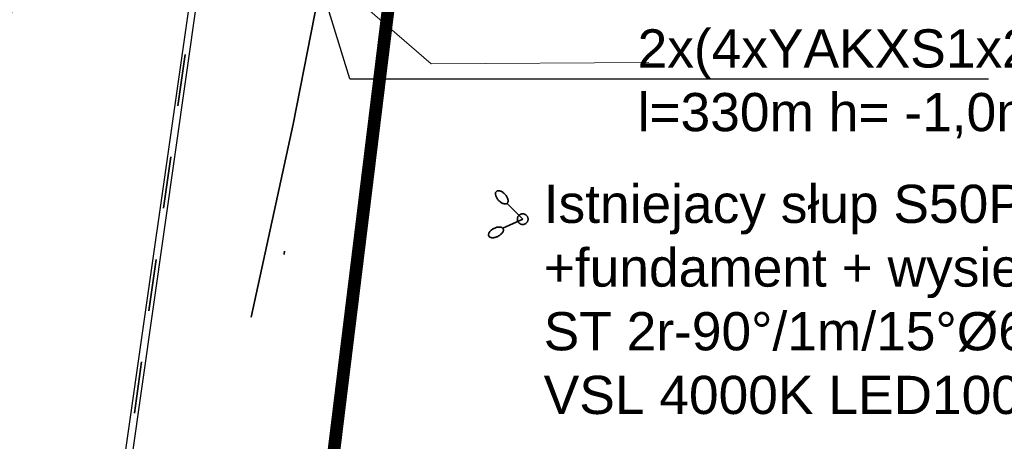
# Model space of a CAD drawing. Header units: millimetres. Extents: x 0 to 6566002, y 0 to 5716629.
# Tile 41 of 99: x 6564140 to 6564179, y 5715976 to 5715992. Entities that reach past the tile are written whole.
import ezdxf

# ---------------------------------------------------------------- set-up
doc = ezdxf.new("R2010")
doc.units = ezdxf.units.MM
for name, pattern in [('DASHED', [19.05, 12.7, -6.35]), ('DEMO2', [4.7625, 1.5875, -3.175]), ('JIS_02_1.0', [40.64, 20.32, -20.32])]:
    doc.linetypes.add(name, pattern=pattern)
for name, color, linetype, lineweight in [('E-LAMPA', 3, 'Continuous', 35), ('E-LINIA KABLOWA', 10, 'Continuous', 35), ('Opis', 7, 'Continuous', 0)]:
    doc.layers.add(name, color=color, linetype=linetype, lineweight=lineweight)
for name, color, linetype in [('E-OPIS', 10, 'Continuous'), ('E-PRZEPUST', 5, 'Continuous'), ('GRANICA', 10, 'DEMO2')]:
    doc.layers.add(name, color=color, linetype=linetype)
doc.styles.get("Standard").update_dxf_attribs({"font": 'arial.ttf'})

msp = doc.modelspace()

# ---------------------------------------------------------------- linework, layer by layer
at = {"color": 1, "linetype": 'JIS_02_1.0', "lineweight": 35, "ltscale": 0.1}
msp.add_line((6564139.23, 5715936.559), (6564147.654, 5715996.017), dxfattribs=at)
at = {"layer": 'E-LAMPA', "linetype": 'DASHED'}
for q in [(6564159.575, 5715985.032), (6564159.407, 5715984.056, 0)]:
    msp.add_line((6564160.189, 5715984.415), q, dxfattribs=at)
msp.add_circle((6564160.189, 5715984.415), 0.21, dxfattribs=at)
for centre, major_axis in [((6564159.369, 5715985.27), (0.214, -0.232)), ((6564159.138, 5715983.895, 0), (0.282, 0.142))]:
    msp.add_ellipse(centre, major_axis=major_axis, ratio=0.551311, dxfattribs=at)
at = {"layer": 'E-LINIA KABLOWA', "linetype": 'DASHED'}
for p, q in [((6564151.168, 5715988.142), (6564152.199, 5715993.377)), ((6564149.514, 5715980.565), (6564151.168, 5715988.142))]:
    msp.add_line(p, q, dxfattribs=at)
msp.add_arc((6564152.007, 5715982.915), 1.2, 168.3331, 174.8489, dxfattribs=at)
at = {"layer": 'E-OPIS'}
for q in [(6564151.451, 5715996.239), (6564178.498, 5715989.924)]:
    msp.add_line((6564153.398, 5715989.924), q, dxfattribs=at)
at = {"layer": 'E-PRZEPUST'}
for p, q in [((6564139.138, 5715937.256), (6564147.226, 5715993.742)), ((6564147.492, 5715993.783), (6564139.445, 5715937.234))]:
    msp.add_line(p, q, dxfattribs=at)
at = {"layer": 'GRANICA', "color": 14, "linetype": 'DASHED', "ltscale": 3, "const_width": 0.5}
msp.add_lwpolyline([(6564142.159, 5716015.971), (6564157.608, 5716014.66), (6564147.331, 5715931.073), (6564132.461, 5715925.835), (6564109.365, 5715933.649), (6564084.178, 5715932.99), (6564086.38, 5715748.411), (6564059.026, 5715748.411), (6564057.289, 5715762.524), (6564072.88, 5715765.378), (6564071.44, 5715944.682), (6564134.76, 5715939.767), (6564139.933, 5715993.083), (6564142.159, 5716015.971)], dxfattribs=at)
at = {"layer": 'Opis'}
for p, q in [((6564156.598, 5715990.513), (6564149.192, 5715996.902)), ((6564165.149, 5715990.571), (6564156.598, 5715990.513))]:
    msp.add_line(p, q, dxfattribs=at)

# ---------------------------------------------------------------- texts
at = {"layer": 'E-OPIS', "char_height": 1.5, "attachment_point": 1}
for s, width, insert in [('2x(4xYAKXS1x240)\\Pl=330m h= -1,0m DVK160', 28.6083, (6564164.704, 5715991.868)), ('Istniejacy słup S50P/6-3 +fundament + wysiegnik W NT 0,25 ST 2r-90%%D/1m/15%%D%%C60 + 2x oprawa VSL 4000K LED100W 30', 33.27933, (6564161.015, 5715985.765))]:
    msp.add_mtext_dynamic_manual_height_columns(s, width=width, gutter_width=12.5, heights=[0], dxfattribs=dict(at, insert=insert))

doc.saveas('drawing.dxf')
